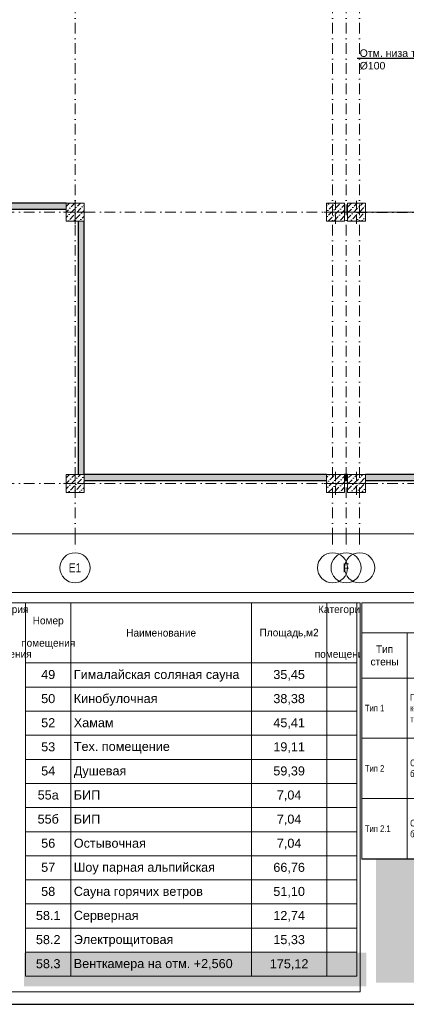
# Model space of a CAD drawing. Header units: millimetres. Extents: x -2890 to 117730, y -526 to 88572.
# Tile 4 of 65: x 48248 to 61086, y 5 to 32689. Entities that reach past the tile are written whole.
import ezdxf
from ezdxf import colors
from ezdxf.entities.mleader import LeaderData, LeaderLine
from ezdxf.math import Vec2, Vec3
from ezdxf.xclip import XClip

# ---------------------------------------------------------------- set-up
doc = ezdxf.new("R2010")
doc.units = ezdxf.units.MM
doc.header["$MEASUREMENT"] = 0
doc.header["$XCLIPFRAME"] = 2
doc.set_wipeout_variables(frame=1)
doc.linetypes.add('Wipeout_Contour', pattern=[1000, 0, -1000])
doc.linetypes.add('Штрихпунктирная', pattern=[6.702778, 3.527778, -1.763889, 0, -1.411111])
for name, color, linetype in [('ВК_К1', 34, 'Continuous'), ('ВК_Текст', 7, 'Continuous'), ('Конструктив - Колонны', 7, 'Continuous'), ('Конструктив - Стены Внутр сущ.', 7, 'Continuous'), ('Размер - Конструктив нов', 7, 'Continuous'), ('Чертеж и Рисунок', 7, 'Continuous'), ('Элемент Модели - Оси', 7, 'Continuous')]:
    doc.layers.add(name, color=color, linetype=linetype)
doc.styles.get("Standard").update_dxf_attribs({"font": 'ARIALUNI.TTF', "height": 250})
doc.styles.add('СГЕНЕРИР_СТИЛЬ_1', font='ARIALN.TTF')
doc.styles.add('СГЕНЕРИР_СТИЛЬ_3', font='txt')
doc.styles.add('СГЕНЕРИР_СТИЛЬ_4', font='arial.ttf')
pattern_1 = [(45, (604.057, 138.2949), (-1.272792, 1.272792), [])]
pattern_2 = [(45, (-30913.9, 8296), (-183.84776, 183.84776), [195, -65, 0, -65]), (45, (-30890.9, 8502.82), (-183.84776, 183.84776), [195, -65, 0, -65])]

# ---------------------------------------------------------------- blocks, each defined once
blk = doc.blocks.new('Чертеж_2_7', base_point=(604.06, 138.29))
at = {"linetype": 'Continuous', "lineweight": 0}
for points in [[(679.06, 103.79), (669.06, 103.79), (669.06, 102.79), (679.06, 102.79)], [(677.41, 86.74), (667.41, 86.74), (667.41, 84.74), (677.41, 84.74)], [(677.58, 66.74), (667.58, 66.74), (667.58, 64.74), (677.58, 64.74)]]:
    blk.add_hatch(color=255, dxfattribs=at).paths.add_polyline_path(points)
at = {"linetype": 'Continuous', "lineweight": 5}
h = blk.add_hatch(dxfattribs=at)
h.set_pattern_fill('БЛОКИ_БЕТОННЫЕ_ЭФФЕКТИВН_7E', style=0, pattern_type=2)
h.set_pattern_definition(pattern_1)
h.paths.add_polyline_path([(679.06, 103.79), (669.06, 103.79), (669.06, 102.79), (679.06, 102.79)])
h = blk.add_hatch(dxfattribs=at)
h.set_pattern_fill('БЛОКИ_БЕТОННЫЕ_ЭФФЕКТИВН_7E', style=0, pattern_type=2)
h.set_pattern_definition(pattern_1)
h.paths.add_polyline_path([(677.41, 86.74), (667.41, 86.74), (667.41, 84.74), (677.41, 84.74)])
h = blk.add_hatch(dxfattribs=at)
h.set_pattern_fill('БЛОКИ_БЕТОННЫЕ_ЭФФЕКТИВН_7E', style=0, pattern_type=2)
h.set_pattern_definition(pattern_1)
h.paths.add_polyline_path([(677.58, 66.74), (667.58, 66.74), (667.58, 64.74), (677.58, 64.74)])
at = {"color": 7, "linetype": 'Continuous', "lineweight": 15}
for p, q in [((604.06, 138.29), (604.06, 128.29)), ((604.06, 138.29), (731.06, 138.29)), ((731.06, 138.29), (731.06, 128.29)), ((604.06, 128.29), (731.06, 128.29)), ((604.06, 128.29), (604.06, 113.29)), ((619.06, 128.29), (619.06, 113.29)), ((659.06, 128.29), (659.06, 113.29)), ((689.06, 128.29), (689.06, 113.29)), ((711.06, 128.29), (711.06, 113.29)), ((731.06, 128.29), (731.06, 113.29)), ((604.06, 113.29), (619.06, 113.29)), ((604.06, 113.29), (619.06, 113.29)), ((604.06, 113.29), (604.06, 93.29)), ((619.06, 113.29), (619.06, 93.29)), ((619.06, 113.29), (659.06, 113.29)), ((619.06, 113.29), (659.06, 113.29)), ((619.06, 113.29), (619.06, 93.29)), ((659.06, 113.29), (659.06, 93.29)), ((659.06, 113.29), (689.06, 113.29)), ((659.06, 113.29), (689.06, 113.29)), ((659.06, 113.29), (659.06, 93.29)), ((689.06, 113.29), (689.06, 93.29)), ((689.06, 113.29), (711.06, 113.29)), ((689.06, 113.29), (711.06, 113.29)), ((689.06, 113.29), (689.06, 93.29)), ((711.06, 113.29), (711.06, 93.29)), ((711.06, 113.29), (731.06, 113.29)), ((711.06, 113.29), (731.06, 113.29)), ((711.06, 113.29), (711.06, 93.29)), ((731.06, 113.29), (731.06, 93.29)), ((604.06, 93.29), (619.06, 93.29)), ((604.06, 93.29), (619.06, 93.29)), ((604.06, 93.29), (604.06, 73.29)), ((619.06, 93.29), (619.06, 73.29)), ((619.06, 93.29), (659.06, 93.29)), ((619.06, 93.29), (659.06, 93.29)), ((619.06, 93.29), (619.06, 73.29)), ((659.06, 93.29), (659.06, 73.29)), ((659.06, 93.29), (689.06, 93.29)), ((659.06, 93.29), (689.06, 93.29)), ((659.06, 93.29), (659.06, 73.29)), ((689.06, 93.29), (689.06, 73.29)), ((689.06, 93.29), (711.06, 93.29)), ((689.06, 93.29), (711.06, 93.29)), ((689.06, 93.29), (689.06, 73.29)), ((711.06, 93.29), (711.06, 73.29)), ((711.06, 93.29), (731.06, 93.29)), ((711.06, 93.29), (731.06, 93.29)), ((711.06, 93.29), (711.06, 73.29)), ((731.06, 93.29), (731.06, 73.29)), ((680.71, 86.74), (679.77, 86.74)), ((680.49, 86.49), (679.99, 86.99)), ((679.99, 84.99), (680.49, 84.49)), ((680.24, 86.74), (680.24, 87.11)), ((680.24, 84.74), (680.24, 86.74)), ((680.71, 84.74), (679.77, 84.74)), ((680.24, 84.36), (680.24, 84.74)), ((604.06, 73.29), (619.06, 73.29)), ((604.06, 73.29), (619.06, 73.29)), ((604.06, 73.29), (604.06, 53.29)), ((619.06, 73.29), (619.06, 53.29)), ((619.06, 73.29), (659.06, 73.29)), ((619.06, 73.29), (659.06, 73.29)), ((619.06, 73.29), (619.06, 53.29)), ((659.06, 73.29), (659.06, 53.29)), ((659.06, 73.29), (689.06, 73.29)), ((659.06, 73.29), (689.06, 73.29)), ((659.06, 73.29), (659.06, 53.29)), ((689.06, 73.29), (689.06, 53.29)), ((689.06, 73.29), (711.06, 73.29)), ((689.06, 73.29), (711.06, 73.29)), ((689.06, 73.29), (689.06, 53.29)), ((711.06, 73.29), (711.06, 53.29)), ((711.06, 73.29), (731.06, 73.29)), ((711.06, 73.29), (731.06, 73.29)), ((711.06, 73.29), (711.06, 53.29)), ((731.06, 73.29), (731.06, 53.29)), ((680.53, 66.74), (679.59, 66.74)), ((680.31, 66.49), (679.81, 66.99)), ((680.06, 66.74), (680.06, 67.11)), ((680.06, 64.74), (680.06, 66.74)), ((680.53, 64.74), (679.59, 64.74)), ((679.81, 64.99), (680.31, 64.49)), ((680.06, 64.36), (680.06, 64.74)), ((604.06, 53.29), (619.06, 53.29)), ((604.06, 53.29), (619.06, 53.29)), ((604.06, 53.29), (604.06, 53.15)), ((619.06, 53.29), (619.06, 53.15)), ((619.06, 53.29), (659.06, 53.29)), ((619.06, 53.29), (659.06, 53.29)), ((619.06, 53.29), (619.06, 53.15)), ((659.06, 53.29), (659.06, 53.15)), ((659.06, 53.29), (689.06, 53.29)), ((659.06, 53.29), (689.06, 53.29)), ((659.06, 53.29), (659.06, 53.15)), ((689.06, 53.29), (689.06, 53.15)), ((689.06, 53.29), (711.06, 53.29)), ((689.06, 53.29), (711.06, 53.29)), ((689.06, 53.29), (689.06, 53.15)), ((711.06, 53.29), (711.06, 53.15)), ((711.06, 53.29), (731.06, 53.29)), ((711.06, 53.29), (731.06, 53.29)), ((711.06, 53.29), (711.06, 53.15)), ((731.06, 53.29), (731.06, 53.15))]:
    blk.add_line(p, q, dxfattribs=at)
at = {"color": 7, "linetype": 'Continuous', "lineweight": 30}
for p, q in [((669.06, 103.79), (669.06, 102.79)), ((679.06, 103.79), (669.06, 103.79)), ((669.06, 102.79), (679.06, 102.79)), ((679.06, 103.79), (679.06, 102.79)), ((667.41, 86.74), (667.41, 84.74)), ((677.41, 86.74), (667.41, 86.74)), ((677.41, 86.74), (677.41, 84.74)), ((667.41, 84.74), (677.41, 84.74)), ((667.58, 66.74), (667.58, 64.74)), ((677.58, 66.74), (667.58, 66.74)), ((677.58, 66.74), (677.58, 64.74)), ((667.58, 64.74), (677.58, 64.74))]:
    blk.add_line(p, q, dxfattribs=at)
at = {"color": 7, "linetype": 'Continuous', "lineweight": 15}
for s, insert, char_height, attachment_point, style in [('\\A1;Спецификация типов стен', (667.56, 132.98), 2.5, 5, 'СГЕНЕРИР_СТИЛЬ_3'), ('\\A1;Наименование', (639.06, 120.79), 2.5, 5, 'СГЕНЕРИР_СТИЛЬ_3'), ('\\A1;Объем, м3', (721.06, 120.56), 2.5, 5, 'СГЕНЕРИР_СТИЛЬ_3'), ('\\A1;Тип 1', (605.06, 103.31), 2.2, 4, 'СГЕНЕРИР_СТИЛЬ_1'), ('\\A1;285,21', (700.06, 103.09), 2.2, 5, 'СГЕНЕРИР_СТИЛЬ_1'), ('\\A1;34,35', (721.06, 103.09), 2.2, 5, 'СГЕНЕРИР_СТИЛЬ_1'), ('\\A1;Тип 2', (605.06, 83.31), 2.2, 4, 'СГЕНЕРИР_СТИЛЬ_1'), ('\\A1;1\\~683,98', (700.06, 83.09), 2.2, 5, 'СГЕНЕРИР_СТИЛЬ_1'), ('\\A1;399,39', (721.06, 83.09), 2.2, 5, 'СГЕНЕРИР_СТИЛЬ_1'), ('\\A1;Тип 2.1', (605.06, 63.31), 2.2, 4, 'СГЕНЕРИР_СТИЛЬ_1'), ('\\A1;407,00', (700.06, 63.09), 2.2, 5, 'СГЕНЕРИР_СТИЛЬ_1'), ('\\A1;99,65', (721.06, 63.09), 2.2, 5, 'СГЕНЕРИР_СТИЛЬ_1')]:
    blk.add_mtext(s, dxfattribs=dict(at, insert=insert, char_height=char_height, attachment_point=attachment_point, style=style))
for s, insert, char_height, width, attachment_point, line_spacing_factor, style in [('\\A1;Площадь поверхности, м2', (700.06, 120.81), 2.5, 20, 5, 0.990261, 'СГЕНЕРИР_СТИЛЬ_3'), ('\\A1;Тип стены', (611.56, 120.79), 2.5, 13, 5, 0.994649, 'СГЕНЕРИР_СТИЛЬ_3'), ('\\A1;Условное обозначение', (674.06, 120.79), 2.5, 28, 5, 0.98101, 'СГЕНЕРИР_СТИЛЬ_3'), ('\\A1;Перегородка из керамзитобетонного блока, толщ.100 мм, h=3,0 м', (620.06, 103), 2.2, 38, 4, 0.984324, 'СГЕНЕРИР_СТИЛЬ_1'), ('\\A1;Стена из керамзитобетонного блока толщ.200 мм. h=6,05 м', (620.06, 83.02), 2.2, 38, 4, 0.982945, 'СГЕНЕРИР_СТИЛЬ_1'), ('\\A1;Стена из керамзитобетонного блока толщ.200 мм. h=3,0 м', (620.06, 63.02), 2.2, 38, 4, 0.982945, 'СГЕНЕРИР_СТИЛЬ_1')]:
    blk.add_mtext(s, dxfattribs=dict(at, insert=insert, char_height=char_height, width=width, attachment_point=attachment_point, line_spacing_factor=line_spacing_factor, style=style))
at = {"color": 7, "linetype": 'Continuous', "lineweight": 0, "char_height": 2.2, "attachment_point": 7, "rotation": 90, "style": 'СГЕНЕРИР_СТИЛЬ_4'}
for insert in [(679.83, 79.48), (679.66, 59.48)]:
    blk.add_mtext('\\A1;\\pt0;200', dxfattribs=dict(at, insert=insert))
blk = doc.blocks.new('Чертеж_5_4', base_point=(-301.22, 184.65))
at = {"layer": 'Размер - Конструктив нов', "color": 7, "linetype": 'Continuous', "lineweight": 15}
for p, q in [((508.78, 157.9), (508.78, 161.16)), ((598.78, 157.9), (598.78, 161.16))]:
    blk.add_line(p, q, dxfattribs=at)
at = {"layer": 'Элемент Модели - Оси', "color": 7, "linetype": 'Штрихпунктирная', "lineweight": 15}
for p, q in [((508.78, 161.16), (508.78, 154.9)), ((594.28, 161.16), (594.28, 154.9)), ((598.78, 161.16), (598.78, 154.9)), ((603.28, 161.16), (603.28, 154.9))]:
    blk.add_line(p, q, dxfattribs=at)
at = {"layer": 'Элемент Модели - Оси', "color": 7, "linetype": 'Continuous', "lineweight": 15}
for centre in [(508.78, 149.9), (594.28, 149.9), (598.78, 149.9), (603.28, 149.9)]:
    blk.add_circle(centre, 5, dxfattribs=at)
at = {"layer": 'Элемент Модели - Оси', "color": 7, "linetype": 'Continuous', "lineweight": 15, "char_height": 3, "attachment_point": 4, "style": 'СГЕНЕРИР_СТИЛЬ_1'}
for s, insert in [('\\A1;\\pt0;E1', (506.66, 149.92)), ('\\A1;\\pt0;F', (597.72, 149.92))]:
    blk.add_mtext(s, dxfattribs=dict(at, insert=insert))
blk = doc.blocks.new('Чертеж_7_2', base_point=(44.36, 138.3))
at = {"color": 7, "linetype": 'Continuous', "lineweight": 15}
for p, q in [((492.36, 138.3), (602.36, 138.3)), ((492.36, 138.3), (492.36, 118.3)), ((507.36, 138.3), (507.36, 118.3)), ((567.36, 138.3), (567.36, 118.3)), ((592.36, 138.3), (592.36, 118.3)), ((602.36, 138.3), (602.36, 118.3)), ((492.36, 118.3), (507.36, 118.3)), ((492.36, 118.3), (507.36, 118.3)), ((492.36, 118.3), (492.36, 110.3)), ((507.36, 118.3), (507.36, 110.3)), ((507.36, 118.3), (567.36, 118.3)), ((507.36, 118.3), (567.36, 118.3)), ((507.36, 118.3), (507.36, 110.3)), ((567.36, 118.3), (567.36, 110.3)), ((567.36, 118.3), (592.36, 118.3)), ((567.36, 118.3), (592.36, 118.3)), ((567.36, 118.3), (567.36, 110.3)), ((592.36, 118.3), (592.36, 110.3)), ((592.36, 118.3), (602.36, 118.3)), ((592.36, 118.3), (602.36, 118.3)), ((592.36, 118.3), (592.36, 110.3)), ((602.36, 118.3), (602.36, 110.3)), ((492.36, 110.3), (507.36, 110.3)), ((492.36, 110.3), (507.36, 110.3)), ((492.36, 110.3), (492.36, 102.3)), ((507.36, 110.3), (507.36, 102.3)), ((507.36, 110.3), (567.36, 110.3)), ((507.36, 110.3), (567.36, 110.3)), ((507.36, 110.3), (507.36, 102.3)), ((567.36, 110.3), (567.36, 102.3)), ((567.36, 110.3), (592.36, 110.3)), ((567.36, 110.3), (592.36, 110.3)), ((567.36, 110.3), (567.36, 102.3)), ((592.36, 110.3), (592.36, 102.3)), ((592.36, 110.3), (602.36, 110.3)), ((592.36, 110.3), (602.36, 110.3)), ((592.36, 110.3), (592.36, 102.3)), ((602.36, 110.3), (602.36, 102.3)), ((492.36, 102.3), (507.36, 102.3)), ((492.36, 102.3), (507.36, 102.3)), ((492.36, 102.3), (492.36, 94.3)), ((507.36, 102.3), (507.36, 94.3)), ((507.36, 102.3), (567.36, 102.3)), ((507.36, 102.3), (567.36, 102.3)), ((507.36, 102.3), (507.36, 94.3)), ((567.36, 102.3), (567.36, 94.3)), ((567.36, 102.3), (592.36, 102.3)), ((567.36, 102.3), (592.36, 102.3)), ((567.36, 102.3), (567.36, 94.3)), ((592.36, 102.3), (592.36, 94.3)), ((592.36, 102.3), (602.36, 102.3)), ((592.36, 102.3), (602.36, 102.3)), ((592.36, 102.3), (592.36, 94.3)), ((602.36, 102.3), (602.36, 94.3)), ((492.36, 94.3), (507.36, 94.3)), ((492.36, 94.3), (507.36, 94.3)), ((492.36, 94.3), (492.36, 86.3)), ((507.36, 94.3), (507.36, 86.3)), ((507.36, 94.3), (567.36, 94.3)), ((507.36, 94.3), (567.36, 94.3)), ((507.36, 94.3), (507.36, 86.3)), ((567.36, 94.3), (567.36, 86.3)), ((567.36, 94.3), (592.36, 94.3)), ((567.36, 94.3), (592.36, 94.3)), ((567.36, 94.3), (567.36, 86.3)), ((592.36, 94.3), (592.36, 86.3)), ((592.36, 94.3), (602.36, 94.3)), ((592.36, 94.3), (602.36, 94.3)), ((592.36, 94.3), (592.36, 86.3)), ((602.36, 94.3), (602.36, 86.3)), ((492.36, 86.3), (507.36, 86.3)), ((492.36, 86.3), (507.36, 86.3)), ((492.36, 86.3), (492.36, 78.3)), ((507.36, 86.3), (507.36, 78.3)), ((507.36, 86.3), (567.36, 86.3)), ((507.36, 86.3), (567.36, 86.3)), ((507.36, 86.3), (507.36, 78.3)), ((567.36, 86.3), (567.36, 78.3)), ((567.36, 86.3), (592.36, 86.3)), ((567.36, 86.3), (592.36, 86.3)), ((567.36, 86.3), (567.36, 78.3)), ((592.36, 86.3), (592.36, 78.3)), ((592.36, 86.3), (602.36, 86.3)), ((592.36, 86.3), (602.36, 86.3)), ((592.36, 86.3), (592.36, 78.3)), ((602.36, 86.3), (602.36, 78.3)), ((492.36, 78.3), (507.36, 78.3)), ((492.36, 78.3), (507.36, 78.3)), ((492.36, 78.3), (492.36, 70.3)), ((507.36, 78.3), (507.36, 70.3)), ((507.36, 78.3), (567.36, 78.3)), ((507.36, 78.3), (567.36, 78.3)), ((507.36, 78.3), (507.36, 70.3)), ((567.36, 78.3), (567.36, 70.3)), ((567.36, 78.3), (592.36, 78.3)), ((567.36, 78.3), (592.36, 78.3)), ((567.36, 78.3), (567.36, 70.3)), ((592.36, 78.3), (592.36, 70.3)), ((592.36, 78.3), (602.36, 78.3)), ((592.36, 78.3), (602.36, 78.3)), ((592.36, 78.3), (592.36, 70.3)), ((602.36, 78.3), (602.36, 70.3)), ((492.36, 70.3), (507.36, 70.3)), ((492.36, 70.3), (507.36, 70.3)), ((492.36, 70.3), (492.36, 62.3)), ((507.36, 70.3), (507.36, 62.3)), ((507.36, 70.3), (567.36, 70.3)), ((507.36, 70.3), (567.36, 70.3)), ((507.36, 70.3), (507.36, 62.3)), ((567.36, 70.3), (567.36, 62.3)), ((567.36, 70.3), (592.36, 70.3)), ((567.36, 70.3), (592.36, 70.3)), ((567.36, 70.3), (567.36, 62.3)), ((592.36, 70.3), (592.36, 62.3)), ((592.36, 70.3), (602.36, 70.3)), ((592.36, 70.3), (602.36, 70.3)), ((592.36, 70.3), (592.36, 62.3)), ((602.36, 70.3), (602.36, 62.3)), ((492.36, 62.3), (507.36, 62.3)), ((492.36, 62.3), (507.36, 62.3)), ((492.36, 62.3), (492.36, 54.3)), ((507.36, 62.3), (507.36, 54.3)), ((507.36, 62.3), (567.36, 62.3)), ((507.36, 62.3), (567.36, 62.3)), ((507.36, 62.3), (507.36, 54.3)), ((567.36, 62.3), (567.36, 54.3)), ((567.36, 62.3), (592.36, 62.3)), ((567.36, 62.3), (592.36, 62.3)), ((567.36, 62.3), (567.36, 54.3)), ((592.36, 62.3), (592.36, 54.3)), ((592.36, 62.3), (602.36, 62.3)), ((592.36, 62.3), (602.36, 62.3)), ((592.36, 62.3), (592.36, 54.3)), ((602.36, 62.3), (602.36, 54.3)), ((492.36, 54.3), (507.36, 54.3)), ((492.36, 54.3), (507.36, 54.3)), ((492.36, 54.3), (492.36, 46.3)), ((507.36, 54.3), (507.36, 46.3)), ((507.36, 54.3), (567.36, 54.3)), ((507.36, 54.3), (567.36, 54.3)), ((507.36, 54.3), (507.36, 46.3)), ((567.36, 54.3), (567.36, 46.3)), ((567.36, 54.3), (592.36, 54.3)), ((567.36, 54.3), (592.36, 54.3)), ((567.36, 54.3), (567.36, 46.3)), ((592.36, 54.3), (592.36, 46.3)), ((592.36, 54.3), (602.36, 54.3)), ((592.36, 54.3), (602.36, 54.3)), ((592.36, 54.3), (592.36, 46.3)), ((602.36, 54.3), (602.36, 46.3)), ((492.36, 46.3), (507.36, 46.3)), ((492.36, 46.3), (507.36, 46.3)), ((492.36, 46.3), (492.36, 38.3)), ((507.36, 46.3), (507.36, 38.3)), ((507.36, 46.3), (567.36, 46.3)), ((507.36, 46.3), (567.36, 46.3)), ((507.36, 46.3), (507.36, 38.3)), ((567.36, 46.3), (567.36, 38.3)), ((567.36, 46.3), (592.36, 46.3)), ((567.36, 46.3), (592.36, 46.3)), ((567.36, 46.3), (567.36, 38.3)), ((592.36, 46.3), (592.36, 38.3)), ((592.36, 46.3), (602.36, 46.3)), ((592.36, 46.3), (602.36, 46.3)), ((592.36, 46.3), (592.36, 38.3)), ((602.36, 46.3), (602.36, 38.3)), ((492.36, 38.3), (507.36, 38.3)), ((492.36, 38.3), (507.36, 38.3)), ((492.36, 38.3), (492.36, 30.3)), ((507.36, 38.3), (507.36, 30.3)), ((507.36, 38.3), (567.36, 38.3)), ((507.36, 38.3), (567.36, 38.3)), ((507.36, 38.3), (507.36, 30.3)), ((567.36, 38.3), (567.36, 30.3)), ((567.36, 38.3), (592.36, 38.3)), ((567.36, 38.3), (592.36, 38.3)), ((567.36, 38.3), (567.36, 30.3)), ((592.36, 38.3), (592.36, 30.3)), ((592.36, 38.3), (602.36, 38.3)), ((592.36, 38.3), (602.36, 38.3)), ((592.36, 38.3), (592.36, 30.3)), ((602.36, 38.3), (602.36, 30.3)), ((492.36, 30.3), (507.36, 30.3)), ((492.36, 30.3), (507.36, 30.3)), ((492.36, 30.3), (492.36, 22.3)), ((507.36, 30.3), (507.36, 22.3)), ((507.36, 30.3), (567.36, 30.3)), ((507.36, 30.3), (567.36, 30.3)), ((507.36, 30.3), (507.36, 22.3)), ((567.36, 30.3), (567.36, 22.3)), ((567.36, 30.3), (592.36, 30.3)), ((567.36, 30.3), (592.36, 30.3)), ((567.36, 30.3), (567.36, 22.3)), ((592.36, 30.3), (592.36, 22.3)), ((592.36, 30.3), (602.36, 30.3)), ((592.36, 30.3), (602.36, 30.3)), ((592.36, 30.3), (592.36, 22.3)), ((602.36, 30.3), (602.36, 22.3)), ((492.36, 22.3), (507.36, 22.3)), ((492.36, 22.3), (507.36, 22.3)), ((492.36, 22.3), (492.36, 14.3)), ((507.36, 22.3), (507.36, 14.3)), ((507.36, 22.3), (567.36, 22.3)), ((507.36, 22.3), (567.36, 22.3)), ((507.36, 22.3), (507.36, 14.3)), ((567.36, 22.3), (567.36, 14.3)), ((567.36, 22.3), (592.36, 22.3)), ((567.36, 22.3), (592.36, 22.3)), ((567.36, 22.3), (567.36, 14.3)), ((592.36, 22.3), (592.36, 14.3)), ((592.36, 22.3), (602.36, 22.3)), ((592.36, 22.3), (602.36, 22.3)), ((592.36, 22.3), (592.36, 14.3)), ((602.36, 22.3), (602.36, 14.3)), ((492.36, 14.3), (507.36, 14.3)), ((507.36, 14.3), (567.36, 14.3)), ((567.36, 14.3), (592.36, 14.3)), ((592.36, 14.3), (602.36, 14.3))]:
    blk.add_line(p, q, dxfattribs=at)
at = {"color": 7, "linetype": 'Continuous', "lineweight": 15, "char_height": 2.5, "attachment_point": 5, "style": 'СГЕНЕРИР_СТИЛЬ_3'}
for s, insert, width, line_spacing_factor in [('\\A1;Категория помещения', (485.36, 128.33), 8, 3.563164), ('\\A1;Категория помещения', (597.36, 128.33), 8, 3.563164), ('\\A1;Номер помещения', (499.86, 128.32), 13, 1.782497)]:
    blk.add_mtext(s, dxfattribs=dict(at, insert=insert, width=width, line_spacing_factor=line_spacing_factor))
at = {"color": 7, "linetype": 'Continuous', "lineweight": 15}
for s, insert, char_height, attachment_point, style in [('\\A1;Наименование', (537.36, 128.3), 2.5, 5, 'СГЕНЕРИР_СТИЛЬ_3'), ('\\A1;Площадь,м2', (579.86, 128.04), 2.5, 5, 'СГЕНЕРИР_СТИЛЬ_3'), ('\\A1;49', (499.86, 114.45), 3, 5, 'СГЕНЕРИР_СТИЛЬ_4'), ('\\A1;Гималайская соляная сауна', (508.36, 114.04), 3, 4, 'СГЕНЕРИР_СТИЛЬ_4'), ('\\A1;35,45', (579.86, 114.19), 3, 5, 'СГЕНЕРИР_СТИЛЬ_4'), ('\\A1;50', (499.86, 106.45), 3, 5, 'СГЕНЕРИР_СТИЛЬ_4'), ('\\A1;Кинобулочная', (508.36, 106.05), 3, 4, 'СГЕНЕРИР_СТИЛЬ_4'), ('\\A1;38,38', (579.86, 106.19), 3, 5, 'СГЕНЕРИР_СТИЛЬ_4'), ('\\A1;52', (499.86, 98.45), 3, 5, 'СГЕНЕРИР_СТИЛЬ_4'), ('\\A1;Хамам', (508.36, 98.45), 3, 4, 'СГЕНЕРИР_СТИЛЬ_4'), ('\\A1;45,41', (579.86, 98.19), 3, 5, 'СГЕНЕРИР_СТИЛЬ_4'), ('\\A1;53', (499.86, 90.45), 3, 5, 'СГЕНЕРИР_СТИЛЬ_4'), ('\\A1;Тех. помещение', (508.36, 90.17), 3, 4, 'СГЕНЕРИР_СТИЛЬ_4'), ('\\A1;19,11', (579.86, 90.19), 3, 5, 'СГЕНЕРИР_СТИЛЬ_4'), ('\\A1;54', (499.86, 82.45), 3, 5, 'СГЕНЕРИР_СТИЛЬ_4'), ('\\A1;Душевая', (508.36, 82.04), 3, 4, 'СГЕНЕРИР_СТИЛЬ_4'), ('\\A1;59,39', (579.86, 82.19), 3, 5, 'СГЕНЕРИР_СТИЛЬ_4'), ('\\A1;55а', (499.86, 74.45), 3, 5, 'СГЕНЕРИР_СТИЛЬ_4'), ('\\A1;БИП', (508.36, 74.48), 3, 4, 'СГЕНЕРИР_СТИЛЬ_4'), ('\\A1;7,04', (579.86, 74.19), 3, 5, 'СГЕНЕРИР_СТИЛЬ_4'), ('\\A1;55б', (499.86, 66.46), 3, 5, 'СГЕНЕРИР_СТИЛЬ_4'), ('\\A1;БИП', (508.36, 66.48), 3, 4, 'СГЕНЕРИР_СТИЛЬ_4'), ('\\A1;7,04', (579.86, 66.19), 3, 5, 'СГЕНЕРИР_СТИЛЬ_4'), ('\\A1;56', (499.86, 58.45), 3, 5, 'СГЕНЕРИР_СТИЛЬ_4'), ('\\A1;Остывочная', (508.36, 58.45), 3, 4, 'СГЕНЕРИР_СТИЛЬ_4'), ('\\A1;7,04', (579.86, 58.19), 3, 5, 'СГЕНЕРИР_СТИЛЬ_4'), ('\\A1;57', (499.86, 50.45), 3, 5, 'СГЕНЕРИР_СТИЛЬ_4'), ('\\A1;Шоу парная альпийская', (508.36, 50.04), 3, 4, 'СГЕНЕРИР_СТИЛЬ_4'), ('\\A1;66,76', (579.86, 50.19), 3, 5, 'СГЕНЕРИР_СТИЛЬ_4'), ('\\A1;58', (499.86, 42.45), 3, 5, 'СГЕНЕРИР_СТИЛЬ_4'), ('\\A1;Сауна горячих ветров', (508.36, 42.04), 3, 4, 'СГЕНЕРИР_СТИЛЬ_4'), ('\\A1;51,10', (579.86, 42.19), 3, 5, 'СГЕНЕРИР_СТИЛЬ_4'), ('\\A1;58.1', (499.86, 34.45), 3, 5, 'СГЕНЕРИР_СТИЛЬ_4'), ('\\A1;Серверная', (508.36, 34.07), 3, 4, 'СГЕНЕРИР_СТИЛЬ_4'), ('\\A1;12,74', (579.86, 34.19), 3, 5, 'СГЕНЕРИР_СТИЛЬ_4'), ('\\A1;58.2', (499.86, 26.45), 3, 5, 'СГЕНЕРИР_СТИЛЬ_4'), ('\\A1;Электрощитовая', (508.36, 26.07), 3, 4, 'СГЕНЕРИР_СТИЛЬ_4'), ('\\A1;15,33', (579.86, 26.19), 3, 5, 'СГЕНЕРИР_СТИЛЬ_4'), ('\\A1;58.3', (499.86, 18.45), 3, 5, 'СГЕНЕРИР_СТИЛЬ_4'), ('\\A1;Венткамера на отм. +2,560', (508.36, 18.07), 3, 4, 'СГЕНЕРИР_СТИЛЬ_4'), ('\\A1;175,12', (579.86, 18.19), 3, 5, 'СГЕНЕРИР_СТИЛЬ_4')]:
    blk.add_mtext(s, dxfattribs=dict(at, insert=insert, char_height=char_height, attachment_point=attachment_point, style=style))
blk = doc.blocks.new('_None')

msp = doc.modelspace()

# ---------------------------------------------------------------- hatches: boundary and pattern name
at = {"layer": 'Конструктив - Стены Внутр сущ.', "linetype": 'Continuous', "lineweight": 15, "ltscale": 100}
for points in [[(41386.2, 26596), (41386.2, 26396), (49786.2, 26396), (49786.2, 26596)], [(50386.2, 25996), (50186.2, 25996), (50186.2, 17596), (50386.2, 17596)], [(50386.2, 17596), (50386.2, 17396), (58436.1, 17396), (58436.1, 17596)], [(59036.1, 17396), (59136.1, 17396), (59136.1, 17596), (59036.1, 17596)], [(59736.1, 17596), (59736.1, 17396), (67786.1, 17396), (67786.1, 17596)]]:
    msp.add_hatch(color=7, dxfattribs=at).paths.add_polyline_path(points)
at = {"layer": 'Чертеж и Рисунок', "linetype": 'Continuous', "lineweight": 0, "ltscale": 100}
for points in [[(72297.1, 718.4), (60076.4, 718.4), (60076.4, 4803.2), (72297.1, 4803.2)], [(59761.6, 601.9), (48388.7, 601.9), (48388.7, 1724.4), (59761.6, 1724.4)]]:
    msp.add_hatch(color=255, dxfattribs=at).paths.add_polyline_path(points)

# ---------------------------------------------------------------- linework, layer by layer
at = {"color": 7, "linetype": 'Continuous', "lineweight": 30, "ltscale": 100}
msp.add_line((1208, 5), (117608, 5), dxfattribs=at)
at = {"layer": 'Конструктив - Стены Внутр сущ.', "color": 7, "linetype": 'Continuous', "lineweight": 30, "ltscale": 100, "flags": 128}
for points in [[(49786.2, 26596), (41386.2, 26596)], [(41386.2, 26396), (49786.2, 26396)], [(50186.2, 25996), (50186.2, 17596)], [(50386.2, 17596), (50386.2, 25996)], [(58436.1, 17596), (50386.2, 17596)], [(50386.2, 17396), (58436.1, 17396)], [(59136.1, 17596), (59036.1, 17596)], [(59036.1, 17396), (59136.1, 17396)], [(67786.1, 17596), (59736.1, 17596)], [(59736.1, 17396), (67786.1, 17396)]]:
    msp.add_lwpolyline(points, dxfattribs=at)

# ---------------------------------------------------------------- block references
at = {"layer": 'Чертеж и Рисунок', "color": 7, "linetype": 'Continuous', "lineweight": 15, "ltscale": 100}
ref = msp.add_blockref('Чертеж_5_4', (-30913.9, 17970), dxfattribs=dict(at, xscale=100, yscale=100, zscale=100))
XClip(ref).set_block_clipping_path([(42.1417173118, 141.7105371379), (1151.6331595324, 161.1581262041)])
ref = msp.add_blockref('Чертеж_7_2', (3644.5, 13335.5), dxfattribs=dict(at, xscale=100, yscale=100, zscale=100))
XClip(ref).set_block_clipping_path([(44.3549836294, 9.1368490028), (603.4136096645, 138.3148979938)])
ref = msp.add_blockref('Чертеж_2_7', (59613.7, 13334.5), dxfattribs=dict(at, xscale=100, yscale=100, zscale=100))
XClip(ref).set_block_clipping_path([(604.0469703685, 53.1499863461), (731.0669703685, 138.3048979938)])

# ---------------------------------------------------------------- leaders
at = {"layer": 'ВК_Текст', "color": 1, "ltscale": 100}
ml = msp.add_multileader_mtext('Standard', dxfattribs=at)
ml.set_content('Отм. низа трубы -0,426\\P%%C100', color=1)
ml.set_leader_properties(color=256, linetype='ByLayer', lineweight=-1)
ml.set_arrow_properties(name='NONE')
ml.build(insert=Vec2(0, 0))
ml.multileader.update_dxf_attribs({"text_left_attachment_type": 6, "text_right_attachment_type": 6, "dogleg_length": 0.36, "arrow_head_size": 18})
ctx = ml.context
ctx.base_point, ctx.char_height, ctx.arrow_head_size, ctx.landing_gap_size, ctx.plane_origin = Vec3(59527.8, 31404.7), 250, 18, 9, Vec3(60158.9, 26340.1)
ctx.left_attachment, ctx.right_attachment = 6, 6
notes = []
notes.append((ctx, [(1, (1, 1, 0), (63320.9, 31404.7), (-1, 0), 36, [(0, [(71081.8, 29870.5)], 0, [])])]))
ctx.mtext.insert, ctx.mtext.flow_direction = Vec3(59536.8, 31704.7), 5
for ctx, leaders in notes:
    for number, flags, end, landing, length, lines in leaders:
        leader = LeaderData()
        leader.index, (leader.has_last_leader_line, leader.has_dogleg_vector, leader.attachment_direction) = number, flags
        leader.last_leader_point, leader.dogleg_vector, leader.dogleg_length = Vec3(end), Vec3(landing), length
        for number, points, colour, breaks in lines:
            line = LeaderLine()
            line.index, line.vertices, line.color, line.breaks = number, Vec3.list(points), colors.encode_raw_color(colour), breaks
            leader.lines.append(line)
        ctx.leaders.append(leader)

# ---------------------------------------------------------------- wipeouts: each hides what was drawn before it
at = {"color": 254, "linetype": 'Wipeout_Contour', "lineweight": 0, "ltscale": 100}
msp.add_wipeout([(58436.1, 25996), (59036.1, 25996), (59036.1, 26596), (58436.1, 26596)], dxfattribs=at).dxf.layer = 'Конструктив - Колонны'

# ---------------------------------------------------------------- next in the draw order: hatches: boundary and pattern name
at = {"layer": 'Конструктив - Колонны', "linetype": 'Continuous', "lineweight": 15, "ltscale": 100}
h = msp.add_hatch(dxfattribs=at)
h.set_pattern_fill('БЕТОН_01_0006', scale=100, style=0, pattern_type=2)
h.set_pattern_definition(pattern_2)
h.paths.add_polyline_path([(58436.1, 25996), (59036.1, 25996), (59036.1, 26596), (58436.1, 26596)])

# ---------------------------------------------------------------- next in the draw order: linework, layer by layer
at = {"layer": 'Конструктив - Колонны', "color": 7, "linetype": 'Continuous', "lineweight": 0, "ltscale": 100}
for p, q in [((58736.1, 26376), (58736.1, 26676)), ((58656.1, 26296), (58356.1, 26296)), ((58736.1, 26216), (58736.1, 25916)), ((58816.1, 26296), (59116.1, 26296))]:
    msp.add_line(p, q, dxfattribs=at)
at = {"layer": 'Конструктив - Колонны', "color": 7, "linetype": 'Continuous', "lineweight": 15, "ltscale": 100, "flags": 128}
msp.add_lwpolyline([(58436.1, 25996), (59036.1, 25996), (59036.1, 26596), (58436.1, 26596)], close=True, dxfattribs=at)
at = {"layer": 'Конструктив - Колонны', "color": 7, "linetype": 'Continuous', "lineweight": 0, "ltscale": 100}
msp.add_point((58736.1, 26296), dxfattribs=at)

# ---------------------------------------------------------------- next in the draw order: wipeouts: each hides what was drawn before it
at = {"color": 254, "linetype": 'Wipeout_Contour', "lineweight": 0, "ltscale": 100}
for points in [[(49786.2, 25996), (50386.2, 25996), (50386.2, 26596), (49786.2, 26596)], [(49786.2, 16996), (50386.2, 16996), (50386.2, 17596), (49786.2, 17596)], [(58436.1, 16996), (59036.1, 16996), (59036.1, 17596), (58436.1, 17596)]]:
    msp.add_wipeout(points, dxfattribs=at).dxf.layer = 'Конструктив - Колонны'

# ---------------------------------------------------------------- next in the draw order: hatches: boundary and pattern name
at = {"layer": 'Конструктив - Колонны', "linetype": 'Continuous', "lineweight": 15, "ltscale": 100}
h = msp.add_hatch(dxfattribs=at)
h.set_pattern_fill('БЕТОН_01_0006', scale=100, style=0, pattern_type=2)
h.set_pattern_definition(pattern_2)
h.paths.add_polyline_path([(49786.2, 25996), (50386.2, 25996), (50386.2, 26596), (49786.2, 26596)])
h = msp.add_hatch(dxfattribs=at)
h.set_pattern_fill('БЕТОН_01_0006', scale=100, style=0, pattern_type=2)
h.set_pattern_definition(pattern_2)
h.paths.add_polyline_path([(49786.2, 16996), (50386.2, 16996), (50386.2, 17596), (49786.2, 17596)])
h = msp.add_hatch(dxfattribs=at)
h.set_pattern_fill('БЕТОН_01_0006', scale=100, style=0, pattern_type=2)
h.set_pattern_definition(pattern_2)
h.paths.add_polyline_path([(58436.1, 16996), (59036.1, 16996), (59036.1, 17596), (58436.1, 17596)])

# ---------------------------------------------------------------- next in the draw order: linework, layer by layer
at = {"layer": 'Конструктив - Колонны', "color": 7, "linetype": 'Continuous', "lineweight": 0, "ltscale": 100}
for p, q in [((50086.2, 26376), (50086.2, 26676)), ((50006.2, 26296), (49706.2, 26296)), ((50086.2, 26216), (50086.2, 25916)), ((50166.2, 26296), (50466.2, 26296)), ((50086.2, 17376), (50086.2, 17676)), ((58736.1, 17376), (58736.1, 17676)), ((50006.2, 17296), (49706.2, 17296)), ((50086.2, 17216), (50086.2, 16916)), ((50166.2, 17296), (50466.2, 17296)), ((58656.1, 17296), (58356.1, 17296)), ((58736.1, 17216), (58736.1, 16916)), ((58816.1, 17296), (59116.1, 17296))]:
    msp.add_line(p, q, dxfattribs=at)
at = {"layer": 'Конструктив - Колонны', "color": 7, "linetype": 'Continuous', "lineweight": 15, "ltscale": 100, "flags": 128}
for points in [[(49786.2, 25996), (50386.2, 25996), (50386.2, 26596), (49786.2, 26596)], [(49786.2, 16996), (50386.2, 16996), (50386.2, 17596), (49786.2, 17596)], [(58436.1, 16996), (59036.1, 16996), (59036.1, 17596), (58436.1, 17596)]]:
    msp.add_lwpolyline(points, close=True, dxfattribs=at)
at = {"layer": 'Конструктив - Колонны', "color": 7, "linetype": 'Continuous', "lineweight": 0, "ltscale": 100}
for p in [(50086.2, 26296), (50086.2, 17296), (58736.1, 17296)]:
    msp.add_point(p, dxfattribs=at)
at = {"layer": 'Элемент Модели - Оси', "color": 7, "linetype": 'Штрихпунктирная', "lineweight": 15, "ltscale": 100}
for p, q in [((50086.1, 82191.7), (50086.1, 15620.8)), ((58636.1, 82191.7), (58636.1, 15620.8))]:
    msp.add_line(p, q, dxfattribs=at)

# ---------------------------------------------------------------- next in the draw order: wipeouts: each hides what was drawn before it
at = {"color": 254, "linetype": 'Wipeout_Contour', "lineweight": 0, "ltscale": 100}
msp.add_wipeout([(59136.1, 25996), (59736.1, 25996), (59736.1, 26596), (59136.1, 26596)], dxfattribs=at).dxf.layer = 'Конструктив - Колонны'

# ---------------------------------------------------------------- next in the draw order: hatches: boundary and pattern name
at = {"layer": 'Конструктив - Колонны', "linetype": 'Continuous', "lineweight": 15, "ltscale": 100}
h = msp.add_hatch(dxfattribs=at)
h.set_pattern_fill('БЕТОН_01_0006', scale=100, style=0, pattern_type=2)
h.set_pattern_definition(pattern_2)
h.paths.add_polyline_path([(59136.1, 25996), (59736.1, 25996), (59736.1, 26596), (59136.1, 26596)])

# ---------------------------------------------------------------- next in the draw order: linework, layer by layer
at = {"layer": 'ВК_К1', "linetype": 'Штрихпунктирная', "ltscale": 100}
msp.add_line((59436.1, 26296), (68086.1, 26296), dxfattribs=at)
at = {"layer": 'Конструктив - Колонны', "color": 7, "linetype": 'Continuous', "lineweight": 0, "ltscale": 100}
for p, q in [((59436.1, 26376), (59436.1, 26676)), ((59356.1, 26296), (59056.1, 26296)), ((59436.1, 26216), (59436.1, 25916)), ((59516.1, 26296), (59816.1, 26296))]:
    msp.add_line(p, q, dxfattribs=at)
at = {"layer": 'Конструктив - Колонны', "color": 7, "linetype": 'Continuous', "lineweight": 15, "ltscale": 100, "flags": 128}
msp.add_lwpolyline([(59136.1, 25996), (59736.1, 25996), (59736.1, 26596), (59136.1, 26596)], close=True, dxfattribs=at)
at = {"layer": 'Конструктив - Колонны', "color": 7, "linetype": 'Continuous', "lineweight": 0, "ltscale": 100}
msp.add_point((59436.1, 26296), dxfattribs=at)
at = {"layer": 'Элемент Модели - Оси', "color": 7, "linetype": 'Штрихпунктирная', "lineweight": 15, "ltscale": 100}
msp.add_line((3470.8, 26296), (114954, 26296), dxfattribs=at)

# ---------------------------------------------------------------- next in the draw order: wipeouts: each hides what was drawn before it
at = {"color": 254, "linetype": 'Wipeout_Contour', "lineweight": 0, "ltscale": 100}
msp.add_wipeout([(59136.1, 16996), (59736.1, 16996), (59736.1, 17596), (59136.1, 17596)], dxfattribs=at).dxf.layer = 'Конструктив - Колонны'

# ---------------------------------------------------------------- next in the draw order: hatches: boundary and pattern name
at = {"layer": 'Конструктив - Колонны', "linetype": 'Continuous', "lineweight": 15, "ltscale": 100}
h = msp.add_hatch(dxfattribs=at)
h.set_pattern_fill('БЕТОН_01_0006', scale=100, style=0, pattern_type=2)
h.set_pattern_definition(pattern_2)
h.paths.add_polyline_path([(59136.1, 16996), (59736.1, 16996), (59736.1, 17596), (59136.1, 17596)])

# ---------------------------------------------------------------- next in the draw order: linework, layer by layer
at = {"layer": 'Конструктив - Колонны', "color": 7, "linetype": 'Continuous', "lineweight": 0, "ltscale": 100}
for p, q in [((59436.1, 17376), (59436.1, 17676)), ((59356.1, 17296), (59056.1, 17296)), ((59436.1, 17216), (59436.1, 16916)), ((59516.1, 17296), (59816.1, 17296))]:
    msp.add_line(p, q, dxfattribs=at)
at = {"layer": 'Конструктив - Колонны', "color": 7, "linetype": 'Continuous', "lineweight": 15, "ltscale": 100, "flags": 128}
msp.add_lwpolyline([(59136.1, 16996), (59736.1, 16996), (59736.1, 17596), (59136.1, 17596)], close=True, dxfattribs=at)
at = {"layer": 'Конструктив - Колонны', "color": 7, "linetype": 'Continuous', "lineweight": 0, "ltscale": 100}
msp.add_point((59436.1, 17296), dxfattribs=at)
at = {"layer": 'Элемент Модели - Оси', "color": 7, "linetype": 'Штрихпунктирная', "lineweight": 15, "ltscale": 100}
for p, q in [((59086.1, 82191.7), (59086.1, 15620.8)), ((59536.1, 82191.7), (59536.1, 15620.8)), ((3470.8, 17296), (114954, 17296))]:
    msp.add_line(p, q, dxfattribs=at)

doc.saveas('drawing.dxf')
